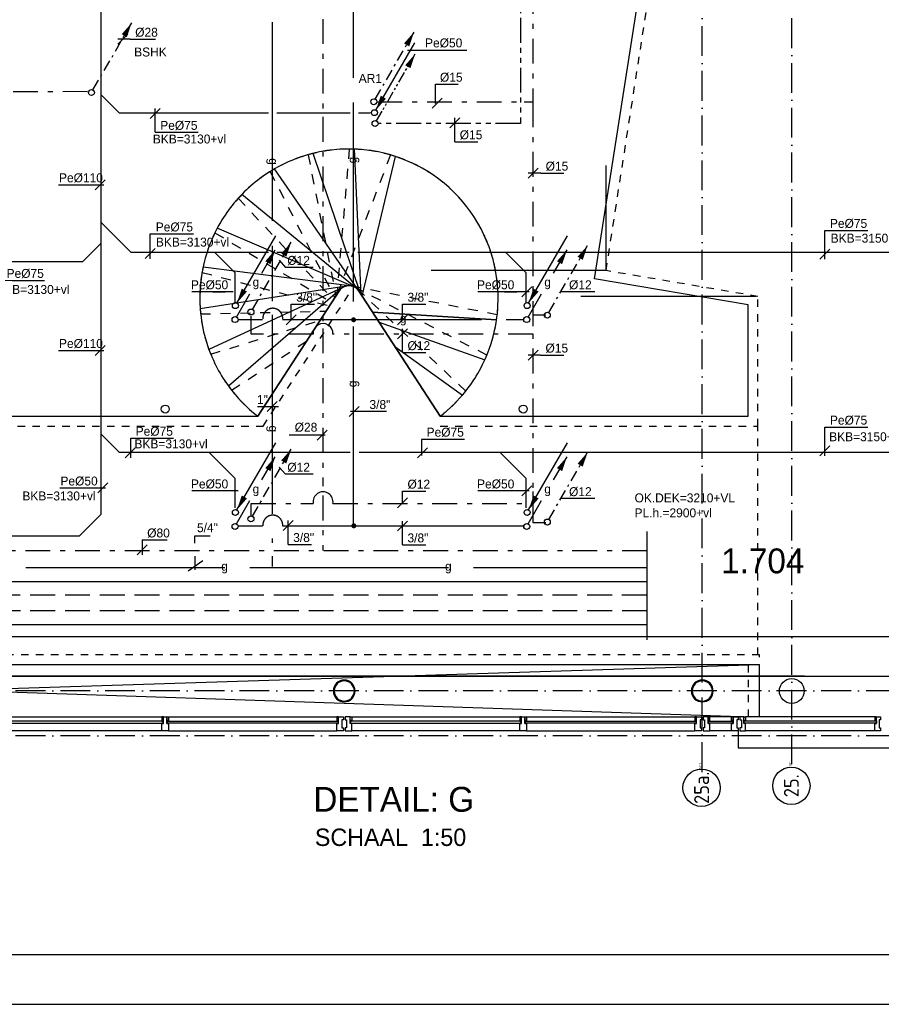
# Model space of a CAD drawing. Extents: x -39327 to 109237, y 358172 to 442272.
# Tile 3 of 96: x -16689 to 638, y 358172 to 377971. Entities that reach past the tile are written whole.
import ezdxf
from ezdxf.enums import TextEntityAlignment as Align

# ---------------------------------------------------------------- set-up
doc = ezdxf.new("R2010")
doc.units = 0
doc.header["$LTSCALE"] = 100
for name, pattern in [('2322107', [2000, 1000, 1000]), ('2322108', [7, 5, -2]), ('2322109', [10, 5, -2, 1, -2]), ('2322110', [10, 5, -1, 1, -1, 1, -1]), ('2322121', [2000, 1000, 1000]), ('2322134', [45, 40, -5]), ('DASHDOT', [9, 6, -1.5, 0, -1.5]), ('DASHED', [3, 1.5, -1.5]), ('HIDDEN', [2, 1, -1])]:
    doc.linetypes.add(name, pattern=pattern)
doc.layers.get('0').update_dxf_attribs({"linetype": 'CONTINUOUS'})
for name, color, linetype in [('00KAD025', 2, 'CONTINUOUS'), ('00KAD070', 5, 'CONTINUOUS'), ('AL$1----_ALGEMEEN', 7, 'CONTINUOUS'), ('AL$1----_MAATVOERING', 7, 'CONTINUOUS'), ('AL$7----_STRAMIEN', 1, 'DASHDOT'), ('AL21----_BUITENWAND', 4, 'CONTINUOUS'), ('AL23----_VLOEREN', 4, 'CONTINUOUS'), ('AL24----_TRAPPEN', 7, 'CONTINUOUS'), ('AL28----_KONSTRUKTIE', 3, 'CONTINUOUS'), ('AL31----_BUITENKOZ', 7, 'CONTINUOUS'), ('AL32----_BINNENKOZ', 7, 'CONTINUOUS'), ('AL34----_BALUSTRADES', 4, 'DASHED'), ('ALN-----_BLOCKNAAM', 2, 'CONTINUOUS'), ('ALXOU---_GLAS', 7, 'CONTINUOUS'), ('BL$2----', 7, 'CONTINUOUS'), ('BOUW', 8, 'CONTINUOUS'), ('KABELGOOT1', 8, 'CONTINUOUS'), ('WL524---', 4, 'CONTINUOUS'), ('WL531---', 4, 'CONTINUOUS'), ('WL532---', 1, 'CONTINUOUS'), ('WL541---', 4, 'CONTINUOUS'), ('WL561---_AANVOER', 4, 'CONTINUOUS'), ('WL561---_RETOUR', 4, 'CONTINUOUS'), ('WL570---_RETOUR', 3, 'CONTINUOUS'), ('WM531---', 1, 'CONTINUOUS'), ('WM541---', 1, 'CONTINUOUS'), ('WM570---', 1, 'CONTINUOUS')]:
    doc.layers.add(name, color=color, linetype=linetype)
doc.styles.add('BURO-018', font='BUROFONT.shx', dxfattribs={"height": 180})
doc.styles.add('BURO-025', font='BUROFONT.shx', dxfattribs={"height": 250})
doc.styles.add('BURO-035', font='BUROFONT.shx', dxfattribs={"height": 350})
doc.styles.add('BURO-050', font='BUROFONT.shx', dxfattribs={"height": 500})
doc.styles.get("Standard").update_dxf_attribs({"font": 'ISOCP'})

# ---------------------------------------------------------------- blocks, each defined once
blk = doc.blocks.new('*U230', base_point=(42327, 410784))
at = {"color": 0, "linetype": 'CONTINUOUS'}
for p, q in [((42427, 410884), (42227, 410684)), ((42477, 410784), (42227, 410784)), ((42477, 410784), (42983, 410784))]:
    blk.add_line(p, q, dxfattribs=at)
at = {"color": 0, "linetype": 'CONTINUOUS', "style": 'BURO-018'}
blk.add_text('%%C28', height=180, dxfattribs=at).set_placement((42577, 410834))
blk = doc.blocks.new('LDV1109')
at = {"color": 0, "linetype": 'CONTINUOUS'}
for p, q in [((5.87, 10.18), (6.75, 11.69)), ((4, 6.93), (4.94, 8.55)), ((5.31, 9.2), (5.5, 9.53)), ((2.12, 3.68), (3.06, 5.3)), ((3.44, 5.95), (3.62, 6.28)), ((0.25, 0.43), (1.19, 2.06)), ((1.56, 2.71), (1.75, 3.03))]:
    blk.add_line(p, q, dxfattribs=at)
blk.add_lwpolyline([(6.75, 11.69, 0, 1, 0), (5.5, 9.53, 1, 1, 0)], format="xyseb", dxfattribs=at)
blk.add_circle((0, 0), 0.5, dxfattribs=at)
blk = doc.blocks.new('*U158', base_point=(45493, 53096))
at = {"color": 0, "linetype": 'CONTINUOUS'}
for p, q in [((45593, 53196), (45393, 52996)), ((45493, 52716), (45493, 53196)), ((45493, 52716), (45959, 52716))]:
    blk.add_line(p, q, dxfattribs=at)
at = {"color": 0, "linetype": 'CONTINUOUS', "style": 'BURO-018'}
blk.add_text('%%C15', height=180, dxfattribs=at).set_placement((45593, 52766))
blk = doc.blocks.new('LDV3121')
at = {"color": 0, "linetype": 'CONTINUOUS'}
blk.add_line((0.25, 0.43), (6.75, 11.69), dxfattribs=at)
blk.add_lwpolyline([(0.25, 0.43, 0, 1, 0), (1.5, 2.6, 1, 1, 0)], format="xyseb", dxfattribs=at)
blk.add_circle((0, 0), 0.5, dxfattribs=at)
blk = doc.blocks.new('LDV1')
at = {"color": 0, "linetype": 'CONTINUOUS'}
for p, q in [((4.5, 7.79), (6.75, 11.69)), ((0.25, 0.43), (2.5, 4.33))]:
    blk.add_line(p, q, dxfattribs=at)
blk.add_lwpolyline([(6.75, 11.69, 0, 1, 0), (5.5, 9.53, 1, 1, 0)], format="xyseb", dxfattribs=at)
blk.add_circle((0, 0), 0.5, dxfattribs=at)
at = {"color": 0, "linetype": 'CONTINUOUS', "style": 'BURO-018'}
blk.add_attdef('LD_TEXT1', text='', height=1.8, dxfattribs=at).set_placement((3.5, 6.06), align=Align.MIDDLE)
blk = doc.blocks.new('*U160', base_point=(46298, 50666))
at = {"color": 0, "linetype": 'CONTINUOUS'}
for p, q in [((46398, 50766), (46198, 50566)), ((46448, 50666), (46198, 50666)), ((46448, 50666), (46914, 50666))]:
    blk.add_line(p, q, dxfattribs=at)
at = {"color": 0, "linetype": 'CONTINUOUS', "style": 'BURO-018'}
blk.add_text('%%C15', height=180, dxfattribs=at).set_placement((46548, 50716))
blk = doc.blocks.new('*U159', base_point=(46298, 52325))
at = {"color": 0, "linetype": 'CONTINUOUS'}
for p, q in [((46398, 52425), (46198, 52225)), ((46448, 52325), (46198, 52325)), ((46448, 52325), (46914, 52325))]:
    blk.add_line(p, q, dxfattribs=at)
at = {"color": 0, "linetype": 'CONTINUOUS', "style": 'BURO-018'}
blk.add_text('%%C15', height=180, dxfattribs=at).set_placement((46548, 52375))
blk = doc.blocks.new('1011')
at = {"layer": 'AL$7----_STRAMIEN', "color": 7, "linetype": 'CONTINUOUS'}
blk.add_circle((-750, 0), 750, dxfattribs=at)
at = {"layer": 'ALN-----_BLOCKNAAM', "linetype": 'CONTINUOUS'}
blk.add_text('1011', height=100, dxfattribs=at).set_placement((0, 0))
blk = doc.blocks.new('LDV1110')
at = {"color": 0, "linetype": 'CONTINUOUS'}
for p, q in [((5.87, 10.18), (6.75, 11.69)), ((4, 6.93), (4.94, 8.55)), ((5.12, 8.88), (5.31, 9.2)), ((5.5, 9.53), (5.69, 9.85)), ((3.62, 6.28), (3.81, 6.6)), ((2.12, 3.68), (3.06, 5.3)), ((3.25, 5.63), (3.44, 5.95)), ((1.75, 3.03), (1.94, 3.36)), ((0.25, 0.43), (1.19, 2.06)), ((1.37, 2.38), (1.56, 2.71))]:
    blk.add_line(p, q, dxfattribs=at)
blk.add_lwpolyline([(6.75, 11.69, 0, 1, 0), (5.5, 9.53, 1, 1, 0)], format="xyseb", dxfattribs=at)
blk.add_circle((0, 0), 0.5, dxfattribs=at)
blk = doc.blocks.new('*U292', base_point=(39739, 405654))
at = {"color": 0, "linetype": 'CONTINUOUS'}
for p, q in [((39839, 405754), (39639, 405554)), ((39739, 405854), (39739, 405554)), ((39739, 405854), (40239, 405854))]:
    blk.add_line(p, q, dxfattribs=at)
at = {"color": 0, "linetype": 'CONTINUOUS', "style": 'BURO-018'}
blk.add_text('%%C80', height=180, dxfattribs=at).set_placement((39839, 405904))
blk = doc.blocks.new('2322134-4')
at = {"layer": 'WM541---', "color": 0, "style": 'BURO-018'}
for rotation, p in [(90, (-9976, 375148)), (270, (-11613, 375119)), (90, (-9976, 370648)), (270, (-11613, 369744))]:
    blk.add_text('g', height=180, rotation=rotation, dxfattribs=at).set_placement(p, align=Align.MIDDLE)
for p in [(-8976, 371940), (-12569, 366954), (-8069, 366954)]:
    blk.add_text('g', height=180, dxfattribs=at).set_placement(p, align=Align.MIDDLE)

msp = doc.modelspace()

# ---------------------------------------------------------------- linework, layer by layer
at = {"color": 1, "linetype": 'CONTINUOUS'}
for p, q in [((-13862.5, 376186.2), (-14062.5, 375986.2)), ((-13962.5, 375706.2), (-13962.5, 376186.2)), ((-13962.5, 375706.2), (-13102.6, 375706.2)), ((-15909.5, 374651.8), (-14994.9, 374651.8)), ((-14973.3, 374751.8), (-15173.3, 374551.8)), ((-14064, 373663), (-13192.6, 373663)), ((-14064, 373165.4), (-14064, 373663)), ((-494.9, 373734.8), (365, 373734.8)), ((-494.9, 373155.5), (-494.9, 373734.8)), ((-13964, 373368.1), (-14164, 373168.1)), ((-394.9, 373358.2), (-594.9, 373158.2)), ((-17052.9, 372728.9), (-16193, 372728.9)), ((-12395.8, 372500.2), (-13228.1, 372500.2)), ((-12805.8, 372500.2), (-12555.8, 372500.2)), ((-6444.7, 372500.2), (-7474.1, 372500.2)), ((-6940, 372500.2), (-6690, 372500.2)), ((-6391.8, 372600.2), (-6591.8, 372400.2)), ((-15909.5, 371320.8), (-14994.9, 371320.8)), ((-14973.3, 371420.8), (-15173.3, 371220.8)), ((-494.9, 369199.3), (-494.9, 369778.5)), ((-494.9, 369778.5), (365, 369778.5)), ((-14457, 369555), (-13597.1, 369555)), ((-14456.9, 369160.2), (-14457, 369555)), ((-8606.2, 369536.3), (-7746.2, 369536.3)), ((-14364.7, 369362.9), (-14564.7, 369162.9)), ((-8490.1, 369360), (-8690.1, 369160)), ((-394.9, 369401.9), (-594.9, 369201.9)), ((-15880.6, 368554.6), (-14965.9, 368554.6)), ((-14915.9, 368654.6), (-15115.9, 368454.6)), ((-12296.6, 368495.3), (-13228.1, 368495.3)), ((-6444.7, 368495.3), (-7474.1, 368495.3)), ((-6391.8, 368595.3), (-6591.8, 368395.3))]:
    msp.add_line(p, q, dxfattribs=at)
at = {"layer": '00KAD025', "linetype": 'CONTINUOUS'}
msp.add_line((-39327.3, 358171.9), (109237.4, 358171.9), dxfattribs=at)
at = {"layer": '00KAD070', "linetype": 'CONTINUOUS'}
msp.add_line((-38327.3, 359171.9), (108237.4, 359171.9), dxfattribs=at)
at = {"layer": 'AL$1----_ALGEMEEN', "color": 8}
msp.add_line((-9872.4, 372527.4), (-8231.4, 369997.2), dxfattribs=at)
at = {"layer": 'AL$1----_ALGEMEEN', "color": 8, "linetype": 'DASHED'}
msp.add_line((-1841.5, 365197.2), (-1841.5, 369797.2), dxfattribs=at)
at = {"layer": 'AL$1----_MAATVOERING', "color": 8}
for p, q in [((-4896.4, 372924.6), (-4896.5, 375038.9)), ((-4896.4, 372924.6), (-8411.9, 372924.6)), ((-1878.2, 372405), (-5403.7, 372405))]:
    msp.add_line(p, q, dxfattribs=at)
at = {"layer": 'AL$7----_STRAMIEN', "color": 1}
for p, q in [((-2961.5, 362841), (-2961.5, 396904.6)), ((-1161.5, 362998.5), (-1161.5, 396948.5)), ((14432.5, 364472.2), (-35464.8, 364472.2)), ((14432.5, 363572.2), (-35518.7, 363572.2))]:
    msp.add_line(p, q, dxfattribs=at)
at = {"layer": 'AL21----_BUITENWAND', "color": 8}
for p, q in [((-2241.5, 363674.2), (-2241.5, 363332.2)), ((-2241.5, 363332.2), (14432.5, 363332.2))]:
    msp.add_line(p, q, dxfattribs=at)
at = {"layer": 'AL23----_VLOEREN', "color": 8}
for p, q in [((-5126.9, 372760.6), (-2916.6, 386990.2)), ((-2041.5, 372235.9), (-5126.9, 372760.6)), ((-11902.4, 369997.2), (-10244.1, 372546.5)), ((-9889.6, 372546.5), (-8231.4, 369997.2)), ((-2041.5, 369997.2), (-2041.5, 372235.9)), ((-30032.1, 369997.2), (-11902.4, 369997.2)), ((-8231.4, 369997.2), (-2041.5, 369997.2)), ((-1811.5, 364997.2), (-32901.5, 364010.2)), ((-32901.5, 364997.2), (-2001.2, 363952.2)), ((-1811.5, 364997.2), (-32901.5, 364997.2)), ((-1811.5, 364010.2), (-1811.5, 364997.2))]:
    msp.add_line(p, q, dxfattribs=at)
msp.add_arc((-10066.9, 372370.2), 250, 38.94724, 135.15219, dxfattribs=at)
at = {"layer": 'AL24----_TRAPPEN', "color": 8, "linetype": 'HIDDEN', "ltscale": 2}
for p, q in [((-10888.9, 375255.4), (-10329.8, 372414.8)), ((-10061.4, 375370.2), (-10310.8, 372444)), ((-9232.3, 375251.8), (-10293.2, 372476.5)), ((-11654.4, 374915.7), (-10352.3, 372380.2)), ((-12294.8, 374379.2), (-10379.3, 372338.7)), ((-12763.4, 373685.1), (-10413.4, 372286.3)), ((-13021.4, 372890.5), (-10459.3, 372215.7)), ((-7085.5, 372036.2), (-10000.5, 372611.2)), ((-7294, 371225.1), (-9936.4, 372583.5)), ((-7718.6, 370503.2), (-9882.6, 372539.1)), ((-13050.1, 372053.5), (-10527.8, 372110.4)), ((-12847.1, 371243.2), (-10646, 371928.7)), ((-12427.2, 370518.5), (-10916.7, 371512.5))]:
    msp.add_line(p, q, dxfattribs=at)
at = {"layer": 'AL24----_TRAPPEN', "color": 8}
for p, q in [((-9836.6, 372467.6), (-10789.1, 375282)), ((-9820.5, 372440.3), (-9956, 375368.2)), ((-9801.1, 372410.4), (-9133.6, 375221.4)), ((-9872.4, 372527.4), (-11564, 374969.9)), ((-9923.5, 372575), (-12224.3, 374454.7)), ((-9985.5, 372606.6), (-12715.5, 373779)), ((-10054, 372619.9), (-13001.7, 372991.9)), ((-10123.4, 372613.7), (-13059.4, 372158.5)), ((-10188.5, 372588.6), (-12884.3, 371339.5)), ((-10244.1, 372546.5), (-12489.5, 370600.8)), ((-10244.1, 372546.5), (-11902.4, 369997.2)), ((-8231.4, 369997.2), (-9889.6, 372546.5)), ((-9593.1, 372090.6), (-7098.8, 371933.8)), ((-7098.8, 371933.8), (-9593.1, 372090.6)), ((-9462.4, 371889.7), (-7335.1, 371130.3)), ((-9144, 371400.3), (-7784.3, 370423.5))]:
    msp.add_line(p, q, dxfattribs=at)
for radius, start, end in [(3000, 103.93042, 121.95081), (3000, 87.8825, 105.90288), (3000, 71.87587, 89.89626), (3000, 351.63617, 73.84831), (3000, 119.93705, 137.95744), (3000, 135.98497, 154.00536), (3000, 151.9916, 170.01199), (3000, 168.03952, 186.05991), (250, 44.84781, 135.15219), (3000, 184.04615, 202.06654), (3000, 335.58825, 353.60863), (3000, 200.09407, 218.11446), (3000, 319.54032, 337.56071), (3000, 216.142, 232.27809), (3000, 307.72191, 321.51281)]:
    msp.add_arc((-10066.9, 372370.2), radius, start, end, dxfattribs=at)
at = {"layer": 'AL28----_KONSTRUKTIE', "color": 8}
for centre, radius in [((-13761.5, 370141.4), 80), ((-6561.5, 370141.4), 80), ((-1161.5, 364472.2), 250)]:
    msp.add_circle(centre, radius, dxfattribs=at)
for centre, radius, start, end in [((-10161.5, 364472.2), 219.1, 0, 180), ((-10161.5, 364472.2), 203.1, 0, 180), ((-2961.5, 364472.2), 219.1, 0, 180), ((-2961.5, 364472.2), 203.1, 0, 180), ((-10161.5, 364472.2), 219.1, 180, 0), ((-10161.5, 364472.2), 203.1, 180, 0), ((-2961.5, 364472.2), 219.1, 180, 0), ((-2961.5, 364472.2), 203.1, 180, 0)]:
    msp.add_arc(centre, radius, start, end, dxfattribs=at)
at = {"layer": 'AL31----_BUITENKOZ', "color": 8}
for p, q in [((-17209.5, 363952.2), (-13828.5, 363952.2)), ((-13828.5, 363952.2), (-13828.5, 363876.2)), ((-13794.5, 363952.2), (-13828.5, 363952.2)), ((-13794.5, 363952.2), (-13728.5, 363952.2)), ((-13794.5, 363818.2), (-13794.5, 363952.2)), ((-13794.5, 363876.2), (-13794.5, 363952.2)), ((-13728.5, 363952.2), (-13694.5, 363952.2)), ((-13728.5, 363876.2), (-13728.5, 363952.2)), ((-13728.5, 363952.2), (-13728.5, 363818.2)), ((-13694.5, 363952.2), (-10313.5, 363952.2)), ((-13694.5, 363952.2), (-13694.5, 363876.2)), ((-10313.5, 363952.2), (-10313.5, 363876.2)), ((-10279.5, 363952.2), (-10313.5, 363952.2)), ((-10279.5, 363952.2), (-10179.5, 363952.2)), ((-10279.5, 363818.2), (-10279.5, 363952.2)), ((-10279.5, 363876.2), (-10279.5, 363952.2)), ((-10179.5, 363952.2), (-10179.5, 363893.2)), ((-10143.5, 363952.2), (-10143.5, 363893.2)), ((-10043.5, 363952.2), (-10143.5, 363952.2)), ((-10043.5, 363818.2), (-10043.5, 363952.2)), ((-10043.5, 363952.2), (-10009.5, 363952.2)), ((-10043.5, 363876.2), (-10043.5, 363952.2)), ((-10009.5, 363952.2), (-6628.5, 363952.2)), ((-10009.5, 363952.2), (-10009.5, 363876.2)), ((-6628.5, 363952.2), (-6628.5, 363876.2)), ((-6594.5, 363952.2), (-6628.5, 363952.2)), ((-6594.5, 363952.2), (-6528.5, 363952.2)), ((-6594.5, 363818.2), (-6594.5, 363952.2)), ((-6594.5, 363876.2), (-6594.5, 363952.2)), ((-6528.5, 363952.2), (-6494.5, 363952.2)), ((-6528.5, 363876.2), (-6528.5, 363952.2)), ((-6528.5, 363952.2), (-6528.5, 363818.2)), ((-6494.5, 363952.2), (-3113.5, 363952.2)), ((-6494.5, 363952.2), (-6494.5, 363876.2)), ((-3113.5, 363952.2), (-3113.5, 363876.2)), ((-3079.5, 363952.2), (-3113.5, 363952.2)), ((-3079.5, 363952.2), (-2979.5, 363952.2)), ((-3079.5, 363818.2), (-3079.5, 363952.2)), ((-3079.5, 363876.2), (-3079.5, 363952.2)), ((-2979.5, 363952.2), (-2979.5, 363893.2)), ((-2843.5, 363952.2), (-2943.5, 363952.2)), ((-2943.5, 363952.2), (-2943.5, 363940.2)), ((-2943.5, 363940.2), (-2943.5, 363912.2)), ((-2943.5, 363912.2), (-2943.5, 363893.2)), ((-2943.5, 363912.2), (-2943.5, 363912.2)), ((-2843.5, 363818.2), (-2843.5, 363952.2)), ((-2809.5, 363952.2), (-2843.5, 363952.2)), ((-2843.5, 363952.2), (-2843.5, 363876.2)), ((-2809.5, 363876.2), (-2809.5, 363952.2)), ((-2375.5, 363952.2), (-2809.5, 363952.2)), ((-2375.5, 363952.2), (-2341.5, 363952.2)), ((-2375.5, 363876.2), (-2375.5, 363952.2)), ((-2341.5, 363952.2), (-2241.5, 363952.2)), ((-2341.5, 363818.2), (-2341.5, 363952.2)), ((-2341.5, 363952.2), (-2341.5, 363876.2)), ((-2241.5, 363952.2), (-2241.5, 363940.2)), ((-2241.5, 363940.2), (-2241.5, 363912.2)), ((-2241.5, 363912.2), (-2241.5, 363893.2)), ((-2241.5, 363912.2), (-2241.5, 363912.2)), ((508.5, 363952.2), (-2091.7, 363952.2)), ((-13828.5, 363876.2), (-13794.5, 363876.2)), ((-13794.5, 363876.2), (-13828.5, 363876.2)), ((-13828.5, 363876.2), (-13828.5, 363868.2)), ((-13828.5, 363868.2), (-13802.5, 363868.2)), ((-13828.5, 363826.2), (-13828.5, 363818.2)), ((-13802.5, 363826.2), (-13828.5, 363826.2)), ((-13828.5, 363818.2), (-13794.5, 363818.2)), ((-13828.5, 363674.2), (-13828.5, 363818.2)), ((-13828.5, 363818.2), (-13794.5, 363818.2)), ((-13802.5, 363868.2), (-13802.5, 363826.2)), ((-13794.5, 363818.2), (-13794.5, 363876.2)), ((-13694.5, 363876.2), (-13728.5, 363876.2)), ((-13728.5, 363876.2), (-13694.5, 363876.2)), ((-13728.5, 363818.2), (-13728.5, 363876.2)), ((-13694.5, 363818.2), (-13728.5, 363818.2)), ((-13728.5, 363818.2), (-13694.5, 363818.2)), ((-13720.5, 363868.2), (-13720.5, 363826.2)), ((-13694.5, 363868.2), (-13720.5, 363868.2)), ((-13720.5, 363826.2), (-13694.5, 363826.2)), ((-13694.5, 363876.2), (-13694.5, 363868.2)), ((-13694.5, 363826.2), (-13694.5, 363818.2)), ((-13694.5, 363818.2), (-13694.5, 363674.2)), ((-10279.5, 363876.2), (-10313.5, 363876.2)), ((-10313.5, 363876.2), (-10313.5, 363868.2)), ((-10313.5, 363876.2), (-10279.5, 363876.2)), ((-10313.5, 363868.2), (-10287.5, 363868.2)), ((-10313.5, 363826.2), (-10313.5, 363818.2)), ((-10287.5, 363826.2), (-10313.5, 363826.2)), ((-10313.5, 363818.2), (-10279.5, 363818.2)), ((-10313.5, 363674.2), (-10313.5, 363818.2)), ((-10313.5, 363818.2), (-10279.5, 363818.2)), ((-10287.5, 363868.2), (-10287.5, 363826.2)), ((-10279.5, 363818.2), (-10279.5, 363876.2)), ((-10207.5, 363893.2), (-10207.5, 363733.2)), ((-10179.5, 363893.2), (-10207.5, 363893.2)), ((-10207.5, 363733.2), (-10179.5, 363733.2)), ((-10179.5, 363733.2), (-10179.5, 363674.2)), ((-10143.5, 363893.2), (-10115.5, 363893.2)), ((-10143.5, 363733.2), (-10143.5, 363674.2)), ((-10115.5, 363733.2), (-10143.5, 363733.2)), ((-10115.5, 363893.2), (-10115.5, 363733.2)), ((-10043.5, 363876.2), (-10009.5, 363876.2)), ((-10043.5, 363818.2), (-10043.5, 363876.2)), ((-10009.5, 363876.2), (-10043.5, 363876.2)), ((-10009.5, 363818.2), (-10043.5, 363818.2)), ((-10009.5, 363818.2), (-10043.5, 363818.2)), ((-10035.5, 363868.2), (-10035.5, 363826.2)), ((-10009.5, 363868.2), (-10035.5, 363868.2)), ((-10035.5, 363826.2), (-10009.5, 363826.2)), ((-10009.5, 363876.2), (-10009.5, 363868.2)), ((-10009.5, 363826.2), (-10009.5, 363818.2)), ((-10009.5, 363674.2), (-10009.5, 363818.2)), ((-6628.5, 363876.2), (-6594.5, 363876.2)), ((-6594.5, 363876.2), (-6628.5, 363876.2)), ((-6628.5, 363876.2), (-6628.5, 363868.2)), ((-6628.5, 363868.2), (-6602.5, 363868.2)), ((-6628.5, 363826.2), (-6628.5, 363818.2)), ((-6602.5, 363826.2), (-6628.5, 363826.2)), ((-6628.5, 363818.2), (-6594.5, 363818.2)), ((-6628.5, 363674.2), (-6628.5, 363818.2)), ((-6628.5, 363818.2), (-6594.5, 363818.2)), ((-6602.5, 363868.2), (-6602.5, 363826.2)), ((-6594.5, 363818.2), (-6594.5, 363876.2)), ((-6494.5, 363876.2), (-6528.5, 363876.2)), ((-6528.5, 363876.2), (-6494.5, 363876.2)), ((-6528.5, 363818.2), (-6528.5, 363876.2)), ((-6494.5, 363818.2), (-6528.5, 363818.2)), ((-6528.5, 363818.2), (-6494.5, 363818.2)), ((-6520.5, 363868.2), (-6520.5, 363826.2)), ((-6494.5, 363868.2), (-6520.5, 363868.2)), ((-6520.5, 363826.2), (-6494.5, 363826.2)), ((-6494.5, 363876.2), (-6494.5, 363868.2)), ((-6494.5, 363826.2), (-6494.5, 363818.2)), ((-6494.5, 363818.2), (-6494.5, 363674.2)), ((-3079.5, 363876.2), (-3113.5, 363876.2)), ((-3113.5, 363876.2), (-3113.5, 363868.2)), ((-3113.5, 363876.2), (-3079.5, 363876.2)), ((-3113.5, 363868.2), (-3087.5, 363868.2)), ((-3113.5, 363826.2), (-3113.5, 363818.2)), ((-3087.5, 363826.2), (-3113.5, 363826.2)), ((-3113.5, 363818.2), (-3079.5, 363818.2)), ((-3113.5, 363674.2), (-3113.5, 363818.2)), ((-3113.5, 363818.2), (-3079.5, 363818.2)), ((-3087.5, 363868.2), (-3087.5, 363826.2)), ((-3079.5, 363818.2), (-3079.5, 363876.2)), ((-3007.5, 363893.2), (-3007.5, 363733.2)), ((-2979.5, 363893.2), (-3007.5, 363893.2)), ((-3007.5, 363733.2), (-2979.5, 363733.2)), ((-2979.5, 363733.2), (-2979.5, 363674.2)), ((-2943.5, 363893.2), (-2915.5, 363893.2)), ((-2943.5, 363733.2), (-2943.5, 363714.2)), ((-2915.5, 363733.2), (-2943.5, 363733.2)), ((-2943.5, 363714.2), (-2943.5, 363686.2)), ((-2943.5, 363714.2), (-2943.5, 363714.2)), ((-2915.5, 363893.2), (-2915.5, 363733.2)), ((-2843.5, 363876.2), (-2809.5, 363876.2)), ((-2809.5, 363876.2), (-2843.5, 363876.2)), ((-2843.5, 363876.2), (-2843.5, 363818.2)), ((-2809.5, 363818.2), (-2843.5, 363818.2)), ((-2843.5, 363818.2), (-2809.5, 363818.2)), ((-2835.5, 363868.2), (-2809.5, 363868.2)), ((-2835.5, 363826.2), (-2835.5, 363868.2)), ((-2809.5, 363826.2), (-2835.5, 363826.2)), ((-2809.5, 363868.2), (-2809.5, 363876.2)), ((-2809.5, 363818.2), (-2809.5, 363826.2)), ((-2809.5, 363712.2), (-2809.5, 363818.2)), ((-2809.5, 363696.2), (-2809.5, 363712.2)), ((-2341.5, 363876.2), (-2375.5, 363876.2)), ((-2375.5, 363876.2), (-2341.5, 363876.2)), ((-2375.5, 363868.2), (-2375.5, 363876.2)), ((-2349.5, 363868.2), (-2375.5, 363868.2)), ((-2375.5, 363826.2), (-2349.5, 363826.2)), ((-2375.5, 363818.2), (-2375.5, 363826.2)), ((-2375.5, 363818.2), (-2341.5, 363818.2)), ((-2375.5, 363712.2), (-2375.5, 363818.2)), ((-2341.5, 363818.2), (-2375.5, 363818.2)), ((-2375.5, 363696.2), (-2375.5, 363712.2)), ((-2349.5, 363826.2), (-2349.5, 363868.2)), ((-2341.5, 363876.2), (-2341.5, 363818.2)), ((-2269.5, 363893.2), (-2269.5, 363733.2)), ((-2241.5, 363893.2), (-2269.5, 363893.2)), ((-2269.5, 363733.2), (-2241.5, 363733.2)), ((-2241.5, 363733.2), (-2241.5, 363714.2)), ((-2241.5, 363714.2), (-2241.5, 363686.2)), ((-2241.5, 363714.2), (-2241.5, 363714.2)), ((-13828.5, 363674.2), (-17209.5, 363674.2)), ((-13694.5, 363674.2), (-13828.5, 363674.2)), ((-13694.5, 363674.2), (-10313.5, 363674.2)), ((-10179.5, 363674.2), (-10313.5, 363674.2)), ((-10143.5, 363674.2), (-10009.5, 363674.2)), ((-6628.5, 363674.2), (-10009.5, 363674.2)), ((-6494.5, 363674.2), (-6628.5, 363674.2)), ((-6494.5, 363674.2), (-3113.5, 363674.2)), ((-2979.5, 363674.2), (-3113.5, 363674.2)), ((-2943.5, 363686.2), (-2943.5, 363674.2)), ((-2943.5, 363674.2), (-2905.7, 363674.2)), ((-2905.7, 363674.2), (-2809.5, 363674.2)), ((-2809.5, 363688.2), (-2809.5, 363696.2)), ((-2809.5, 363674.2), (-2809.5, 363688.2)), ((-2375.5, 363674.2), (-2809.5, 363674.2)), ((-2375.5, 363688.2), (-2375.5, 363696.2)), ((-2375.5, 363674.2), (-2375.5, 363688.2)), ((-2279.4, 363674.2), (-2375.5, 363674.2)), ((-2241.5, 363674.2), (-2279.4, 363674.2)), ((-2241.5, 363686.2), (-2241.5, 363674.2)), ((508.5, 363674.2), (-2091.7, 363674.2))]:
    msp.add_line(p, q, dxfattribs=at)
at = {"layer": 'AL31----_BUITENKOZ', "color": 8, "linetype": 'CONTINUOUS'}
for p, q in [((-2203.7, 363952.2), (-2203.7, 363940.2)), ((-2125.7, 363952.2), (-2203.7, 363952.2)), ((-2203.7, 363940.2), (-2203.7, 363912.2)), ((-2203.7, 363912.2), (-2203.7, 363892.2)), ((-2203.7, 363912.2), (-2203.7, 363912.2)), ((-2125.7, 363818.2), (-2125.7, 363952.2)), ((-2125.7, 363942.2), (-2115.7, 363942.2)), ((-2125.7, 363878.2), (-2125.7, 363942.2)), ((-2115.7, 363952.2), (-2091.7, 363952.2)), ((-2115.7, 363942.2), (-2115.7, 363952.2)), ((-2091.7, 363952.2), (-2091.7, 363878.2)), ((508.5, 363952.2), (508.5, 363878.2)), ((532.5, 363952.2), (508.5, 363952.2)), ((532.5, 363942.2), (532.5, 363952.2)), ((542.5, 363942.2), (532.5, 363942.2)), ((542.5, 363818.2), (542.5, 363952.2)), ((542.5, 363952.2), (620.5, 363952.2)), ((542.5, 363878.2), (542.5, 363942.2)), ((620.5, 363952.2), (620.5, 363940.2)), ((620.5, 363940.2), (620.5, 363912.2)), ((620.5, 363912.2), (620.5, 363893.2)), ((620.5, 363912.2), (620.5, 363912.2)), ((-2203.7, 363892.2), (-2175.7, 363892.2)), ((-2203.7, 363732.2), (-2203.7, 363714.2)), ((-2175.7, 363732.2), (-2203.7, 363732.2)), ((-2203.7, 363714.2), (-2203.7, 363686.2)), ((-2203.7, 363714.2), (-2203.7, 363714.2)), ((-2175.7, 363892.2), (-2175.7, 363732.2)), ((-2091.7, 363878.2), (-2125.7, 363878.2)), ((-2091.7, 363818.2), (-2125.7, 363818.2)), ((-2091.7, 363712.2), (-2091.7, 363818.2)), ((-2091.7, 363696.2), (-2091.7, 363712.2)), ((508.5, 363878.2), (542.5, 363878.2)), ((508.5, 363818.2), (542.5, 363818.2)), ((508.5, 363712.2), (508.5, 363818.2)), ((508.5, 363696.2), (508.5, 363712.2)), ((592.5, 363893.2), (592.5, 363733.2)), ((620.5, 363893.2), (592.5, 363893.2)), ((592.5, 363733.2), (620.5, 363733.2)), ((620.5, 363733.2), (620.5, 363713.2)), ((620.5, 363713.2), (620.5, 363686.2)), ((620.5, 363713.2), (620.5, 363713.2)), ((-2203.7, 363686.2), (-2203.7, 363674.2)), ((-2203.7, 363674.2), (-2165.8, 363674.2)), ((-2165.8, 363674.2), (-2091.7, 363674.2)), ((-2091.7, 363688.2), (-2091.7, 363696.2)), ((-2091.7, 363674.2), (-2091.7, 363688.2)), ((508.5, 363688.2), (508.5, 363696.2)), ((508.5, 363674.2), (508.5, 363688.2)), ((582.6, 363674.2), (508.5, 363674.2)), ((620.5, 363674.2), (582.6, 363674.2)), ((620.5, 363686.2), (620.5, 363674.2))]:
    msp.add_line(p, q, dxfattribs=at)
at = {"layer": 'AL32----_BINNENKOZ', "color": 8, "linetype": 'DASHED'}
msp.add_line((-2041.2, 364997.2), (-2041.2, 363852.2), dxfattribs=at)
at = {"layer": 'AL34----_BALUSTRADES', "color": 8}
for p, q in [((-4896.4, 372924.6), (-2747.5, 386790.2)), ((-1841.5, 372405), (-4896.4, 372924.6)), ((-11793.9, 369797.2), (-10076.5, 372437.5)), ((-1841.5, 369797.2), (-1841.5, 372405)), ((-30232.1, 369797.2), (-11793.9, 369797.2)), ((-8231.4, 369797.2), (-1841.5, 369797.2)), ((-1811.5, 365197.2), (-33041.5, 365197.2)), ((-1811.5, 363952.2), (-1811.5, 365197.2))]:
    msp.add_line(p, q, dxfattribs=at)
msp.add_arc((-10066.9, 372370.2), 3000, 307.72191, 232.27809, dxfattribs=at)
at = {"layer": 'ALXOU---_GLAS', "color": 8}
for p, q in [((-13802.5, 363868.2), (-17235.5, 363868.2)), ((-17235.5, 363826.2), (-13802.5, 363826.2)), ((-13802.5, 363826.2), (-13802.5, 363868.2)), ((-13720.5, 363868.2), (-10287.5, 363868.2)), ((-13720.5, 363826.2), (-13720.5, 363868.2)), ((-10287.5, 363826.2), (-13720.5, 363826.2)), ((-10287.5, 363868.2), (-10287.5, 363826.2)), ((-6602.5, 363868.2), (-10035.5, 363868.2)), ((-10035.5, 363868.2), (-10035.5, 363826.2)), ((-10035.5, 363826.2), (-6602.5, 363826.2)), ((-6602.5, 363826.2), (-6602.5, 363868.2)), ((-6520.5, 363868.2), (-3087.5, 363868.2)), ((-6520.5, 363826.2), (-6520.5, 363868.2)), ((-3087.5, 363826.2), (-6520.5, 363826.2)), ((-3087.5, 363868.2), (-3087.5, 363826.2)), ((-2835.5, 363868.2), (-2349.5, 363868.2)), ((-2835.5, 363826.2), (-2835.5, 363868.2)), ((-2349.5, 363826.2), (-2835.5, 363826.2)), ((-2349.5, 363868.2), (-2349.5, 363826.2)), ((-2121.7, 363874.2), (538.5, 363874.2)), ((-2121.7, 363822.2), (-2121.7, 363874.2)), ((538.5, 363822.2), (-2121.7, 363822.2)), ((538.5, 363874.2), (538.5, 363822.2))]:
    msp.add_line(p, q, dxfattribs=at)
at = {"layer": 'BL$2----', "color": 1}
msp.add_line((-8890.9, 377357.7), (-7699, 377357.7), dxfattribs=at)
at = {"layer": 'KABELGOOT1'}
for p, q in [((-34756.8, 365565.7, 5500), (14432.5, 365565.7, 5500)), ((-907.4, 364772.7, 5500), (-34756.8, 364772.7, 5500)), ((14432.5, 364764.4, 6680), (-34756.8, 364765.4, 5775.9))]:
    msp.add_line(p, q, dxfattribs=at)
at = {"layer": 'WL524---', "linetype": '2322121'}
for p, q in [((-15049.4, 376458.8), (-15049.4, 380719.7)), ((-14682.7, 376092.1), (-15049.4, 376458.8)), ((-15049.4, 373479.1), (-15049.4, 376458.8)), ((-11688.7, 376092.1), (-14682.7, 376092.1)), ((-10044.6, 376092.1), (-11519.7, 376092.1)), ((-9634.3, 376092.1), (-9875.6, 376092.1)), ((-14449.6, 373292.3), (-15049.4, 373892.1)), ((-15418.6, 373109.9), (-15049.4, 373479.1)), ((-15049.4, 368029.4), (-15049.4, 373479.1)), ((-11688.7, 373292.3), (-14449.6, 373292.3)), ((-12352.5, 372879.4), (-12765.4, 373292.3)), ((-10060, 373292.3), (-11519.7, 373292.3)), ((-7451.7, 373292.3), (-9891, 373292.3)), ((1525.5, 373292.3), (-7451.7, 373292.3)), ((-6500.6, 372879.4), (-6913.5, 373292.3)), ((-18735.7, 373109.9), (-15418.6, 373109.9)), ((-12352.5, 372289.2), (-12352.5, 372879.4)), ((-6500.6, 372289.2), (-6500.6, 372879.4)), ((-14682.7, 369267.8), (-15049.4, 369634.5)), ((-10046.2, 369267.8), (-14682.7, 369267.8)), ((-12352.5, 368744.1), (-12876.1, 369267.8)), ((-7451.7, 369267.8), (-9861.8, 369267.8)), ((1525.5, 369267.8), (-7451.7, 369267.8)), ((-6500.6, 368744.1), (-7024.3, 369267.8)), ((-12352.5, 368153.9), (-12352.5, 368744.1)), ((-6500.6, 368153.9), (-6500.6, 368744.1)), ((-15489.2, 367589.6), (-15049.4, 368029.4)), ((-18778.9, 367589.6), (-15489.2, 367589.6))]:
    msp.add_line(p, q, dxfattribs=at)
at = {"layer": 'WL524---', "color": 1}
for p, q in [((-13167, 367591.8), (-12857, 367591.8)), ((-13167, 367446.6), (-13167, 367591.8)), ((-13303.1, 366889.7), (-13004.5, 367094.9)), ((-13159.3, 366908.3), (-13159.3, 367181.5))]:
    msp.add_line(p, q, dxfattribs=at)
at = {"layer": 'WL531---', "linetype": '2322109'}
for p, q in [((-10592.3, 380983.7), (-10592.3, 376185.8)), ((-6361.5, 376088.4), (-6361.5, 380724.2)), ((-15323.4, 376523.7), (-20558.7, 376515.4)), ((-9496.7, 376320.4), (-6697.6, 376320.4)), ((-6543.9, 376320.4), (-6363.1, 376320.4)), ((-10592.3, 376016.8), (-10592.3, 371906.9)), ((-6361.5, 371810.5), (-6361.5, 376088.4)), ((-12036.3, 371645.5), (-12036.3, 372007.2)), ((-10788.3, 371645.5), (-12036.3, 371645.5)), ((-10592.3, 371762), (-10592.3, 368590.5)), ((-6366.4, 371645.5), (-10388.5, 371645.5)), ((-6361.5, 367856.7), (-6361.5, 371794.6)), ((-6361.5, 368242.5), (-6361.5, 368481.4)), ((-10592.3, 368402.9), (-10592.3, 367294.7)), ((-12036.3, 368242.5), (-10785.9, 368242.5)), ((-12036.3, 367997.5), (-12036.3, 368242.5)), ((-10390.9, 368242.5), (-6361.5, 368242.5)), ((-6361.5, 368069.2), (-6361.5, 368242.5)), ((-4075.6, 367291.8), (-18907.7, 367291.8))]:
    msp.add_line(p, q, dxfattribs=at)
at = {"layer": 'WL531---'}
for centre, start, end in [((-10588.4, 371659.9), 355.86954, 184.13046), ((-10588.4, 368276.5), 350.21006, 189.78994)]:
    msp.add_arc(centre, 200.4, start, end, dxfattribs=at)
at = {"layer": 'WL532---', "linetype": '2322110'}
for p, q in [((-6617.2, 381005.3), (-6617.2, 375886.1)), ((-6617.2, 375886.1), (-9466.1, 375886.1))]:
    msp.add_line(p, q, dxfattribs=at)
at = {"layer": 'WL532---'}
for p, q in [((-6108.7, 372032.7), (-6369.1, 372032.7)), ((-6218.5, 372027.9), (-6233.1, 372032.7)), ((-6108.7, 367856.7), (-6361.5, 367856.7))]:
    msp.add_line(p, q, dxfattribs=at)
at = {"layer": 'WL532---', "color": 1}
msp.add_line((-8609.2, 369526.8), (-8609.2, 369210.4), dxfattribs=at)
at = {"layer": 'WL541---', "color": 3, "linetype": '2322134'}
for p, q in [((-11613.3, 382424.4), (-11613.3, 372313)), ((-9976.2, 367802.6), (-9976.2, 382492.7)), ((-11613.3, 372035.7), (-11613.3, 367452.5)), ((-12293.8, 371940.1), (-11804.5, 371940.1)), ((-11403.7, 371940.1), (-6549.3, 371940.1)), ((-12296.7, 367795.2), (-11804.5, 367795.2)), ((-11403.7, 367795.2), (-9976.2, 367795.2)), ((-9976.2, 367795.2), (-6536, 367795.2)), ((-11608.4, 367183.1), (-11608.4, 366973.6)), ((-25562.3, 366953.7), (-4075.6, 366953.7))]:
    msp.add_line(p, q, dxfattribs=at)
for centre in [(-11599.8, 371966.8), (-11599.8, 367806.6)]:
    msp.add_arc(centre, 200.4, 355.86954, 184.13046, dxfattribs=at)
at = {"layer": 'WL561---_AANVOER', "linetype": '2322107'}
for p, q in [((-4075.6, 366668), (-25577.3, 366668)), ((-25577.3, 365809.4), (-4075.6, 365809.4))]:
    msp.add_line(p, q, dxfattribs=at)
at = {"layer": 'WL561---_RETOUR', "linetype": '2322108'}
for p, q in [((-25577.3, 366402.7), (-4075.6, 366402.7)), ((-4075.6, 366084.4), (-25577.3, 366084.4))]:
    msp.add_line(p, q, dxfattribs=at)
at = {"layer": 'WM531---'}
for p, q in [((-8326.1, 376287.9), (-8326.1, 376673.9)), ((-8326.1, 376673.9), (-7870.7, 376673.9)), ((-8193, 376392.9), (-8393, 376192.9))]:
    msp.add_line(p, q, dxfattribs=at)
at = {"layer": 'WM531---', "linetype": 'CONTINUOUS'}
for p, q in [((-11473.7, 373133.4), (-11345.3, 372990.8)), ((-10785.9, 372990.8), (-11345.3, 372990.8)), ((-5120.2, 372500.4), (-5808.1, 372500.4)), ((-11227.7, 372250.5), (-10761.2, 372250.5)), ((-11227.7, 371919.9), (-11227.7, 372250.5)), ((-8990.2, 372250.5), (-8523.7, 372250.5)), ((-8990.2, 371919.9), (-8990.2, 372250.5)), ((-11127.7, 372034.4), (-11327.7, 371834.4)), ((-8890.2, 372034.4), (-9090.2, 371834.4)), ((-8890.2, 371756.2), (-9090.2, 371556.2)), ((-8990.2, 371276.2), (-8990.2, 371756.2)), ((-8990.2, 371276.2), (-8523.7, 371276.2)), ((-11512.7, 370293.6), (-11712.7, 370093.6)), ((-11908.3, 370193.6), (-11486, 370193.6)), ((-9864.9, 370192.3), (-10064.9, 369992.3)), ((-9312.6, 370092.3), (-10034.1, 370092.3)), ((-10505.7, 369714), (-10705.7, 369514)), ((-10544.9, 369614), (-11271.3, 369614)), ((-11473.7, 368973.1), (-11345.3, 368830.5)), ((-10785.9, 368830.5), (-11345.3, 368830.5)), ((-8990.2, 368248), (-8990.2, 368491.6)), ((-8990.2, 368491.6), (-8523.7, 368491.6)), ((-8890.2, 368353.8), (-9090.2, 368153.8)), ((-5120.2, 368340.2), (-5808.1, 368340.2)), ((-11188.2, 367898), (-11388.2, 367698)), ((-11288.2, 367418), (-11288.2, 367898)), ((-8890.2, 367890.1), (-9090.2, 367690.1)), ((-8990.2, 367410.1), (-8990.2, 367890.1)), ((-11288.2, 367418), (-10821.7, 367418)), ((-8990.2, 367410.1), (-8523.7, 367410.1))]:
    msp.add_line(p, q, dxfattribs=at)
at = {"layer": 'WM570---', "color": 1}
msp.add_line((-4075.6, 367676.7), (-4075.6, 365497.9), dxfattribs=at)
at = {"layer": 'WM570---', "color": 1, "const_width": 50}
for points in [[(-9999.1, 371936.9, 1), (-9949.1, 371936.9, 1)], [(-9994.8, 367793.1, 1), (-9944.8, 367793.1, 1)]]:
    msp.add_lwpolyline(points, format="xyb", close=True, dxfattribs=at)

# ---------------------------------------------------------------- block references
at = {"layer": 'AL$7----_STRAMIEN', "color": 8}
ref = msp.add_blockref('1011', (-2976.1, 362900.9), dxfattribs=dict(at, xscale=0.5, yscale=0.5, zscale=0.5, rotation=90))
ref.add_attrib('STR-NAAM', '25a.', dxfattribs={"color": 3, "linetype": 'CONTINUOUS', "height": 300, "rotation": 90}).set_placement((-2976.1, 362525.9), align=Align.MIDDLE)
ref = msp.add_blockref('1011', (-1170.5, 362940.3), dxfattribs=dict(at, xscale=0.5, yscale=0.5, zscale=0.5, rotation=90))
ref.add_attrib('STR-NAAM', '25.', dxfattribs={"color": 3, "linetype": 'CONTINUOUS', "height": 300, "rotation": 90}).set_placement((-1170.5, 362565.3), align=Align.MIDDLE)
at = {"layer": 'WL524---', "color": 2, "xscale": 120, "yscale": 120, "zscale": 120}
for p in [(-9555.3, 376101.5), (-12350.9, 372222), (-6485, 372222), (-12350.9, 368061.8), (-6485, 368061.8)]:
    msp.add_blockref('LDV3121', p, dxfattribs=at)
at = {"layer": 'WL531---', "color": 2, "xscale": 120.0000000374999, "yscale": 120.0000000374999, "zscale": 120.0000000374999}
for p in [(-15245.3, 376506.6), (-9567.9, 376320.4), (-12038.5, 372093.1), (-6077.7, 372030), (-12038.5, 367932.9), (-6077.7, 367869.8)]:
    msp.add_blockref('LDV1109', p, dxfattribs=at)
at = {"layer": 'WL532---', "color": 2, "xscale": 120, "yscale": 120, "zscale": 120}
msp.add_blockref('LDV1110', (-9543.3, 375882.5), dxfattribs=at)
at = {"layer": 'WL541---', "color": 2}
ref = msp.add_blockref('LDV1', (-12358.2, 371940.6), dxfattribs=dict(at, xscale=120.0000000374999, yscale=120.0000000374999, zscale=120.0000000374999))
ref.add_attrib('LD_TEXT1', 'g', dxfattribs={"layer": '0', "color": 1, "linetype": 'CONTINUOUS', "height": 180, "style": 'BURO-018'}).set_placement((-11938.2, 372668.1), align=Align.MIDDLE)
ref = msp.add_blockref('LDV1', (-6492.4, 371940.6), dxfattribs=dict(at, xscale=120.0000000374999, yscale=120.0000000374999, zscale=120.0000000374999))
ref.add_attrib('LD_TEXT1', 'g', dxfattribs={"layer": '0', "color": 1, "linetype": 'CONTINUOUS', "height": 180, "style": 'BURO-018'}).set_placement((-6072.4, 372668.1), align=Align.MIDDLE)
ref = msp.add_blockref('LDV1', (-12358.2, 367780.4), dxfattribs=dict(at, xscale=120.0000000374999, yscale=120.0000000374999, zscale=120.0000000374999))
ref.add_attrib('LD_TEXT1', 'g', dxfattribs={"layer": '0', "color": 1, "linetype": 'CONTINUOUS', "height": 180, "style": 'BURO-018'}).set_placement((-11938.2, 368507.9), align=Align.MIDDLE)
ref = msp.add_blockref('LDV1', (-6492.4, 367780.4), dxfattribs=dict(at, xscale=120.0000000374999, yscale=120.0000000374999, zscale=120.0000000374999))
ref.add_attrib('LD_TEXT1', 'g', dxfattribs={"layer": '0', "color": 1, "linetype": 'CONTINUOUS', "height": 180, "style": 'BURO-018'}).set_placement((-6072.4, 368507.9), align=Align.MIDDLE)
at = {"layer": 'WM531---'}
for name, p in [('*U230', (-14616, 377578.3)), ('*U158', (-7939.9, 375895.8)), ('*U159', (-6361.8, 374885.7)), ('*U160', (-6365.3, 371227.4)), ('*U292', (-14225.1, 367309.6))]:
    msp.add_blockref(name, p, dxfattribs=at)
at = {"layer": 'WM541---', "color": 1}
msp.add_blockref('2322134-4', (0, 0), dxfattribs=at)

# ---------------------------------------------------------------- texts
at = {"color": 1, "linetype": 'CONTINUOUS', "style": 'BURO-018'}
for s, p in [('Pe%%c50', (-8537, 377413.7)), ('Pe%%c75', (-13862.5, 375756.2)), ('Pe%%c110', (-15898.8, 374701.8)), ('Pe%%c75', (-13952.5, 373713)), ('Pe%%c75', (-394.9, 373784.8)), ('Pe%%c75', (-16952.9, 372778.9)), ('Pe%%c110', (-15898.8, 371370.8)), ('Pe%%c75', (-394.9, 369828.5)), ('Pe%%c75', (-14357, 369605)), ('Pe%%c75', (-8506.2, 369586.3)), ('Pe%%c50', (-15869.8, 368604.6)), ('5/4"', (-13123.6, 367665.5))]:
    msp.add_text(s, height=180, dxfattribs=at).set_placement(p)
for p in [(-12495.8, 372550.2), (-6741.8, 372550.2), (-12495.8, 368545.3), (-6741.8, 368545.3)]:
    msp.add_text('Pe%%c50', height=180, dxfattribs=at).set_placement(p, align=Align.RIGHT)
at = {"layer": 'BOUW', "color": 1, "style": 'BURO-018'}
for s, p in [('AR1', (-9871.4, 376701.1)), ('OK.DEK=3210+VL', (-4323.9, 368264.8)), ('PL.h.=2900+vl', (-4323.9, 367964.8))]:
    msp.add_text(s, height=180, dxfattribs=at).set_placement(p)
at = {"layer": 'BOUW', "style": 'BURO-025'}
msp.add_text('1.704', height=500, dxfattribs=at).set_placement((-2581.8, 366838.2))
at = {"layer": 'WL532---', "color": 1, "style": 'BURO-018'}
msp.add_text('BSHK', height=180, dxfattribs=at).set_placement((-14387, 377231.5))
at = {"layer": 'WL570---_RETOUR', "color": 4, "style": 'BURO-050'}
msp.add_text('DETAIL: G', height=500, dxfattribs=at).set_placement((-10782.7, 362044))
at = {"layer": 'WL570---_RETOUR', "color": 3, "style": 'BURO-035'}
msp.add_text('SCHAAL  1:50', height=350, dxfattribs=at).set_placement((-10752.7, 361355.8))
at = {"layer": 'WM531---', "style": 'BURO-018'}
msp.add_text('%%C15', height=180, dxfattribs=at).set_placement((-8237.2, 376723.9))
at = {"layer": 'WM531---', "linetype": 'CONTINUOUS', "style": 'BURO-018'}
for s, p in [('%%C12', (-11307, 373040.8)), ('%%C12', (-5641.3, 372550.4)), ('3/8"', (-11127.7, 372300.5)), ('3/8"', (-8890.2, 372300.5)), ('%%c12', (-8890.2, 371326.2)), ('%%C28', (-11158.9, 369686)), ('%%C12', (-11307, 368880.5)), ('%%c12', (-8890.2, 368541.6)), ('%%C12', (-5641.3, 368390.2)), ('3/8"', (-11188.2, 367468)), ('3/8"', (-8890.2, 367460.1))]:
    msp.add_text(s, height=180, dxfattribs=at).set_placement(p)
for s, p in [('1"', (-11697.2, 370243.6)), ('3/8"', (-9235.2, 370142.3))]:
    msp.add_text(s, height=180, dxfattribs=at).set_placement(p, align=Align.RIGHT)
at = {"layer": 'WM541---', "color": 1, "style": 'BURO-018'}
for s, p in [('BKB=3130+vl', (-14011.7, 375481.7)), ('BKB=3150+vl', (-379.5, 373487.5)), ('BKB=3130+vl', (-13950.2, 373408.5)), ('BKB=3130+vl', (-17161.5, 372456.3)), ('BKB=3150+vl', (-410.2, 369494.6)), ('BKB=3130+vl', (-14381.3, 369351.8)), ('BKB=3130+vl', (-16634.5, 368304.3))]:
    msp.add_text(s, height=180, dxfattribs=at).set_placement(p)

doc.saveas('drawing.dxf')
